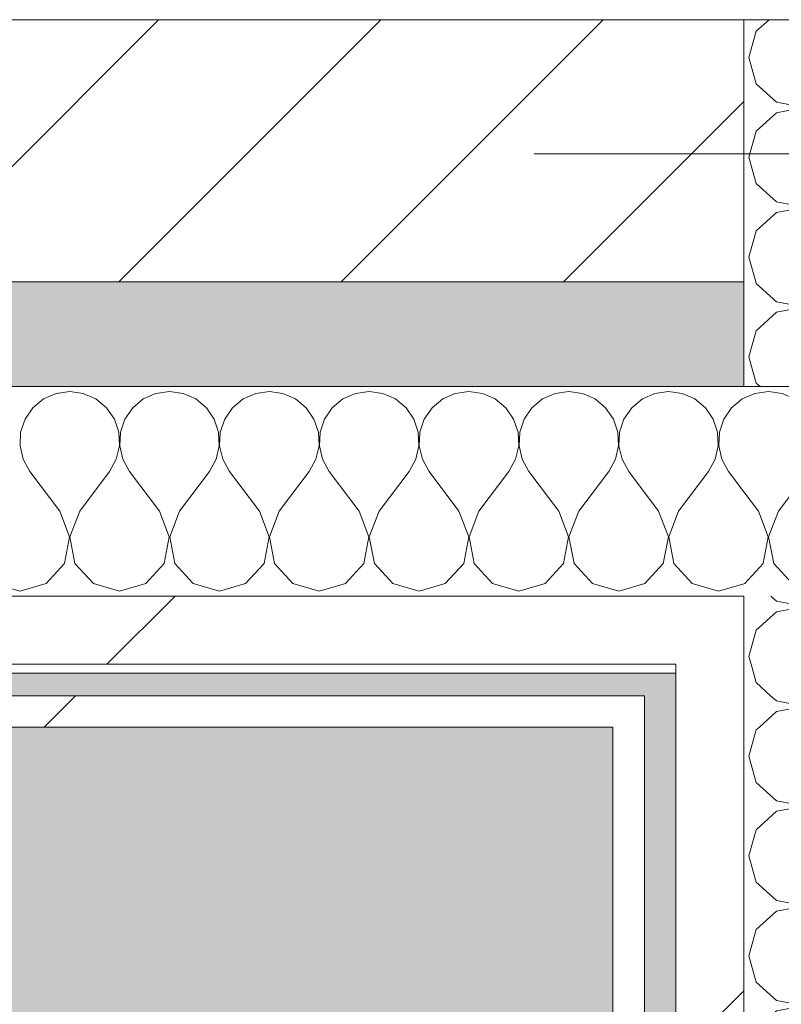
# Model space of a CAD drawing. Header units: millimetres. Extents: x -30280 to 19093, y -19284 to 4746.
# Tile 148 of 256: x -7629 to -7483, y -12457 to -12269. Entities that reach past the tile are written whole.
import ezdxf

# ---------------------------------------------------------------- set-up
doc = ezdxf.new("R2010")
doc.units = ezdxf.units.MM
doc.header["$MEASUREMENT"] = 0
doc.linetypes.add('Wipeout_Contour', pattern=[1000, 0, -1000])
for name, color, linetype in [('10_ESTR_Pilars', 7, 'Continuous'), ('12_FAÇ_Façana', 7, 'Continuous'), ('Nuevo_07_CR_Cel Ras pladur', 7, 'Continuous'), ('Nuevo_08_E_Envans secs', 7, 'Continuous')]:
    doc.layers.add(name, color=color, linetype=linetype)
for name, color, linetype, lineweight in [('10_ESTR_Pilars_Pluma_Nº__20', 1, 'Continuous', 5), ('12_FAÇ_Façana_Pluma_Nº__2', 8, 'Continuous', 5), ('12_FAÇ_Façana_Pluma_Nº__7', 7, 'Continuous', 5), ('Nuevo_08_E_Envans secs_Pluma_Nº__1', 7, 'Continuous', 5), ('Nuevo_12_FAÇ_Façana_Pluma_Nº__1', 7, 'Continuous', 5)]:
    doc.layers.add(name, color=color, linetype=linetype, lineweight=lineweight)
for name, color, linetype, lineweight, true_color in [('12_FAÇ_Façana_Pluma_Nº__176', 7, 'Continuous', 15, 0x93a0c6), ('Nuevo_07_CR_Cel Ras pladur_Pluma_Nº__102', 7, 'Continuous', 5, 0xcccccc), ('Nuevo_08_E_Envans secs_Pluma_Nº__102', 7, 'Continuous', 5, 0xcccccc), ('Nuevo_08_E_Envans secs_Pluma_Nº__171', 171, 'Continuous', 13, 0xaaaaff), ('Nuevo_08_E_Envans secs_Pluma_Nº__177', 7, 'Continuous', 15, 0xf7e046)]:
    doc.layers.add(name, color=color, linetype=linetype, lineweight=lineweight, true_color=true_color)
pattern_1 = [(45, (0, 0), (-183.8478, 183.8478), [195, -65]), (45, (7e-14, 183.85), (-183.8478, 183.8478), [195, -65])]

# ---------------------------------------------------------------- blocks, each defined once
blk = doc.blocks.new('Forjado_1_1', base_point=(-28050.85, 1700.85))
at = {"layer": 'Nuevo_07_CR_Cel Ras pladur_Pluma_Nº__102', "linetype": 'Continuous', "lineweight": 0, "true_color": 0x333333}
h = blk.add_hatch(color=250, dxfattribs=at)
h.paths.add_polyline_path([(-28050.85, 1700.85), (-1702.11, 1700.85), (-1556.11, 1700.85), (-1556.11, -1703.98), (-1619.11, -1703.98), (-1619.11, -6940.7), (-1544.11, -6940.7), (-1544.11, -7505.7), (-1616.26, -7505.7), (-1616.05, -11923.98), (-1552.9, -11923.98), (-1552.9, -12503.98), (-2036.11, -12503.98), (-2036.11, -12340.7), (-6985.39, -12340.7), (-6985.39, -12549.28), (-7491.4, -12549.28), (-7491.4, -12393.7), (-10655.85, -12393.7), (-10657.1, -13685.07), (-1603.63, -13694.56), (-1609.23, -16937.98), (375.89, -16937.98), (375.89, -16738.98), (1128.89, -16738.98), (1128.89, -17066.98), (2622.91, -17066.98), (5778.89, -17066.98), (5778.89, -16738.98), (6378.89, -16738.98), (6378.89, -12488.98), (5778.89, -12488.98), (5763.89, -12069.98), (3832.9, -12069.98), (2768.91, -12069.98), (2768.91, -12619.14), (2622.91, -12619.14), (2622.91, -12069.98), (843.89, -12069.98), (843.89, -12503.98), (363.89, -12503.98), (363.89, -11923.98), (6641.89, -11923.98), (6627.87, -9203.97), (6003.89, -9207.42), (6010.89, -7490.7), (5790.89, -7490.7), (5790.89, -6940.7), (6010.89, -6940.7), (6010.89, -1710.7), (5770.89, -1710.7), (5770.89, 3861.73), (-28038.85, 3861.73)])
h.paths.add_polyline_path([(7.39, -9099.15), (-1192.61, -9099.15), (-1192.61, 1700.85), (7.39, 1700.85)], flags=0)
h.paths.add_polyline_path([(-1181.11, -11348.2), (-1181.11, -9848.2), (5718.89, -9848.2), (5718.89, -11348.2)], flags=0)
h.paths.add_polyline_path([(38, -16371.48), (-1162, -16371.48), (-1162, -12771.48), (38, -12771.48)], flags=0)
h.paths.add_polyline_path([(2309.36, -16371.48), (1109.36, -16371.48), (1109.36, -12771.48), (2309.36, -12771.48)], flags=0)
h.paths.add_polyline_path([(2226.83, -8799.15), (2226.83, 1400.85), (3726.83, 1400.85), (3726.83, -8799.15)], flags=0)
h.paths.add_polyline_path([(3832.9, -12471.48), (5032.9, -12471.48), (5032.9, -16671.48), (3832.9, -16671.48)], flags=0)
at = {"layer": 'Nuevo_07_CR_Cel Ras pladur_Pluma_Nº__102', "color": 254, "linetype": 'Continuous', "lineweight": 5, "true_color": 0xcccccc, "flags": 128}
blk.add_lwpolyline([(1128.89, -16738.98), (375.89, -16738.98), (375.89, -16937.98), (-1609.23, -16937.98), (-1603.63, -13694.56), (-10657.1, -13685.07), (-10655.85, -12393.7), (-7491.4, -12393.7), (-7491.4, -12549.28), (-6985.39, -12549.28), (-6985.39, -12340.7), (-2036.11, -12340.7), (-2036.11, -12503.98), (-1552.9, -12503.98), (-1552.9, -11923.98), (-1616.05, -11923.98), (-1616.26, -7505.7)], dxfattribs=at)
blk = doc.blocks.new('Muro_22_1', base_point=(-7036.11, -12338.98))
at = {"layer": '12_FAÇ_Façana_Pluma_Nº__176', "linetype": 'Continuous', "lineweight": 0, "true_color": 0x495063}
blk.add_hatch(color=251, dxfattribs=at).paths.add_polyline_path([(-7490.39, -12318.98), (-10997.42, -12318.98), (-10997.42, -12338.98), (-7490.39, -12338.98)])
at = {"layer": '12_FAÇ_Façana_Pluma_Nº__2', "linetype": 'Continuous', "lineweight": 5}
h = blk.add_hatch(dxfattribs=at)
h.set_pattern_fill('Ceramic_0001', color=8, style=0, pattern_type=2)
h.set_pattern_definition([(45, (0, 0), (-21.213203, 21.213203), [])])
h.paths.add_polyline_path([(-7490.39, -12268.98), (-10997.42, -12268.98), (-10997.42, -12318.98), (-7490.39, -12318.98)])
at = {"layer": '12_FAÇ_Façana_Pluma_Nº__7', "color": 7, "linetype": 'Continuous', "lineweight": 5}
for p, q in [((-10997.42, -12268.98), (-7490.39, -12268.98)), ((-7450.39, -12268.98), (-7490.39, -12268.98)), ((-10997.42, -12318.98), (-7490.39, -12318.98))]:
    blk.add_line(p, q, dxfattribs=at)
at = {"layer": '12_FAÇ_Façana_Pluma_Nº__7', "color": 7, "linetype": 'Continuous', "lineweight": 5, "flags": 128}
blk.add_lwpolyline([(-10997.42, -12338.98), (-7490.39, -12338.98)], dxfattribs=at)
at = {"layer": 'Nuevo_12_FAÇ_Façana_Pluma_Nº__1', "color": 7, "linetype": 'Continuous', "lineweight": 5}
for p, q in [((-7490.39, -12268.98), (-7490.39, -12318.98)), ((-7490.39, -12318.98), (-7490.39, -12338.98))]:
    blk.add_line(p, q, dxfattribs=at)
blk = doc.blocks.new('*X562')
at = {"layer": 'Nuevo_08_E_Envans secs_Pluma_Nº__102', "color": 254, "linetype": 'Continuous', "lineweight": 5, "true_color": 0xcccccc}
for p, q in [((-7488.11, -12318.98), (-7488.02, -12319.29)), ((-7488.02, -12319.29), (-7484.18, -12322.8)), ((-7474.2, -12321.9), (-7470.3, -12318.98)), ((-7451.71, -12321.21), (-7452.69, -12318.98)), ((-7479.06, -12323.77), (-7474.2, -12321.9)), ((-7451.35, -12323.81), (-7451.71, -12321.21)), ((-7484.18, -12322.8), (-7479.06, -12323.77)), ((-7479.06, -12323.85), (-7484.18, -12324.81)), ((-7474.2, -12325.71), (-7479.06, -12323.85)), ((-7451.71, -12326.41), (-7451.35, -12323.81)), ((-7484.18, -12324.81), (-7488.02, -12328.33)), ((-7474.2, -12325.71), (-7466.58, -12331.43)), ((-7452.77, -12328.82), (-7451.71, -12326.41)), ((-7488.02, -12328.33), (-7489.44, -12333.33)), ((-7454.45, -12330.84), (-7452.77, -12328.82)), ((-7466.58, -12331.43), (-7464.29, -12332.7)), ((-7456.61, -12332.33), (-7454.45, -12330.84)), ((-7489.44, -12333.33), (-7488.02, -12338.34)), ((-7464.29, -12332.7), (-7461.73, -12333.29)), ((-7461.73, -12333.37), (-7464.29, -12333.97)), ((-7461.73, -12333.29), (-7459.1, -12333.17)), ((-7459.1, -12333.5), (-7461.73, -12333.37)), ((-7459.1, -12333.17), (-7456.61, -12332.33)), ((-7456.61, -12334.34), (-7459.1, -12333.5)), ((-7471.57, -12338.98), (-7466.58, -12335.24)), ((-7464.29, -12333.97), (-7466.58, -12335.24)), ((-7454.45, -12335.83), (-7456.61, -12334.34)), ((-7452.77, -12337.85), (-7454.45, -12335.83)), ((-7488.02, -12338.34), (-7487.32, -12338.98)), ((-7452.27, -12338.98), (-7452.77, -12337.85))]:
    blk.add_line(p, q, dxfattribs=at)
blk = doc.blocks.new('*X563')
at = {"layer": 'Nuevo_08_E_Envans secs_Pluma_Nº__102', "color": 254, "linetype": 'Continuous', "lineweight": 5, "true_color": 0xcccccc}
for p, q in [((-7485.6, -12268.98), (-7488.02, -12271.18)), ((-7473.66, -12268.98), (-7466.58, -12274.29)), ((-7452.77, -12271.67), (-7451.71, -12269.27)), ((-7451.71, -12269.27), (-7451.67, -12268.98)), ((-7488.02, -12271.18), (-7489.44, -12276.19)), ((-7454.45, -12273.7), (-7452.77, -12271.67)), ((-7456.61, -12275.19), (-7454.45, -12273.7)), ((-7466.58, -12274.29), (-7464.29, -12275.56)), ((-7464.29, -12275.56), (-7461.73, -12276.15)), ((-7459.1, -12276.02), (-7456.61, -12275.19)), ((-7489.44, -12276.19), (-7488.02, -12281.2)), ((-7464.29, -12276.82), (-7466.58, -12278.1)), ((-7461.73, -12276.23), (-7464.29, -12276.82)), ((-7461.73, -12276.15), (-7459.1, -12276.02)), ((-7459.1, -12276.36), (-7461.73, -12276.23)), ((-7456.61, -12277.2), (-7459.1, -12276.36)), ((-7454.45, -12278.68), (-7456.61, -12277.2)), ((-7474.2, -12283.81), (-7466.58, -12278.1)), ((-7452.77, -12280.71), (-7454.45, -12278.68)), ((-7488.02, -12281.2), (-7484.18, -12284.71)), ((-7451.71, -12283.11), (-7452.77, -12280.71)), ((-7484.18, -12284.71), (-7479.06, -12285.68)), ((-7479.06, -12285.68), (-7474.2, -12283.81)), ((-7451.35, -12285.71), (-7451.71, -12283.11)), ((-7484.18, -12286.72), (-7488.02, -12290.23)), ((-7479.06, -12285.75), (-7484.18, -12286.72)), ((-7474.2, -12287.62), (-7479.06, -12285.75)), ((-7451.71, -12288.32), (-7451.35, -12285.71)), ((-7474.2, -12287.62), (-7466.58, -12293.33)), ((-7452.77, -12290.72), (-7451.71, -12288.32)), ((-7488.02, -12290.23), (-7489.44, -12295.24)), ((-7454.45, -12292.74), (-7452.77, -12290.72)), ((-7466.58, -12293.33), (-7464.29, -12294.6)), ((-7459.1, -12295.07), (-7456.61, -12294.23)), ((-7456.61, -12294.23), (-7454.45, -12292.74)), ((-7489.44, -12295.24), (-7488.02, -12300.25)), ((-7464.29, -12295.87), (-7466.58, -12297.14)), ((-7464.29, -12294.6), (-7461.73, -12295.2)), ((-7461.73, -12295.28), (-7464.29, -12295.87)), ((-7461.73, -12295.2), (-7459.1, -12295.07)), ((-7459.1, -12295.4), (-7461.73, -12295.28)), ((-7456.61, -12296.24), (-7459.1, -12295.4)), ((-7454.45, -12297.73), (-7456.61, -12296.24)), ((-7474.2, -12302.86), (-7466.58, -12297.14)), ((-7452.77, -12299.75), (-7454.45, -12297.73)), ((-7451.71, -12302.16), (-7452.77, -12299.75)), ((-7488.02, -12300.25), (-7484.18, -12303.76)), ((-7484.18, -12303.76), (-7479.06, -12304.72)), ((-7479.06, -12304.72), (-7474.2, -12302.86)), ((-7451.35, -12304.76), (-7451.71, -12302.16)), ((-7479.06, -12304.8), (-7484.18, -12305.77)), ((-7474.2, -12306.67), (-7479.06, -12304.8)), ((-7451.71, -12307.36), (-7451.35, -12304.76)), ((-7484.18, -12305.77), (-7488.02, -12309.28)), ((-7474.2, -12306.67), (-7466.58, -12312.38)), ((-7452.77, -12309.77), (-7451.71, -12307.36)), ((-7488.02, -12309.28), (-7489.44, -12314.29)), ((-7454.45, -12311.79), (-7452.77, -12309.77)), ((-7466.58, -12312.38), (-7464.29, -12313.65)), ((-7456.61, -12313.28), (-7454.45, -12311.79)), ((-7489.44, -12314.29), (-7488.11, -12318.98)), ((-7464.29, -12314.92), (-7466.58, -12316.19)), ((-7464.29, -12313.65), (-7461.73, -12314.25)), ((-7461.73, -12314.32), (-7464.29, -12314.92)), ((-7461.73, -12314.25), (-7459.1, -12314.12)), ((-7459.1, -12314.45), (-7461.73, -12314.32)), ((-7459.1, -12314.12), (-7456.61, -12313.28)), ((-7456.61, -12315.29), (-7459.1, -12314.45)), ((-7470.3, -12318.98), (-7466.58, -12316.19)), ((-7454.45, -12316.78), (-7456.61, -12315.29)), ((-7452.77, -12318.8), (-7454.45, -12316.78)), ((-7452.69, -12318.98), (-7452.77, -12318.8))]:
    blk.add_line(p, q, dxfattribs=at)
blk = doc.blocks.new('*X564')
at = {"layer": 'Nuevo_08_E_Envans secs_Pluma_Nº__102', "color": 254, "linetype": 'Continuous', "lineweight": 5, "true_color": 0xcccccc}
for p, q in [((-7485.29, -12397.98), (-7484.18, -12398.99)), ((-7484.18, -12398.99), (-7479.06, -12399.96)), ((-7479.06, -12399.96), (-7474.2, -12398.1)), ((-7474.2, -12398.1), (-7474.04, -12397.98)), ((-7451.35, -12400), (-7451.63, -12397.98)), ((-7484.18, -12401.01), (-7487.43, -12403.98)), ((-7479.06, -12400.04), (-7484.18, -12401.01)), ((-7474.2, -12401.9), (-7479.06, -12400.04)), ((-7451.71, -12402.6), (-7451.35, -12400)), ((-7474.2, -12401.9), (-7471.44, -12403.98)), ((-7452.31, -12403.98), (-7451.71, -12402.6))]:
    blk.add_line(p, q, dxfattribs=at)
blk = doc.blocks.new('*X565')
at = {"layer": 'Nuevo_08_E_Envans secs_Pluma_Nº__102', "color": 254, "linetype": 'Continuous', "lineweight": 5, "true_color": 0xcccccc}
for p, q in [((-7489.02, -12391.98), (-7488.02, -12395.48)), ((-7465.85, -12391.98), (-7466.58, -12392.38)), ((-7454.45, -12392.97), (-7455.89, -12391.98)), ((-7474.04, -12397.98), (-7466.58, -12392.38)), ((-7452.77, -12394.99), (-7454.45, -12392.97)), ((-7488.02, -12395.48), (-7485.29, -12397.98)), ((-7451.71, -12397.4), (-7452.77, -12394.99)), ((-7451.63, -12397.98), (-7451.71, -12397.4))]:
    blk.add_line(p, q, dxfattribs=at)
blk = doc.blocks.new('*X566')
at = {"layer": 'Nuevo_08_E_Envans secs_Pluma_Nº__102', "color": 254, "linetype": 'Continuous', "lineweight": 5, "true_color": 0xcccccc}
for p, q in [((-7485.24, -12378.98), (-7484.18, -12379.95)), ((-7484.18, -12379.95), (-7479.06, -12380.91)), ((-7479.06, -12380.91), (-7474.2, -12379.05)), ((-7474.2, -12379.05), (-7474.11, -12378.98)), ((-7451.35, -12380.95), (-7451.62, -12378.98)), ((-7484.18, -12381.96), (-7488.02, -12385.47)), ((-7479.06, -12380.99), (-7484.18, -12381.96)), ((-7474.2, -12382.86), (-7479.06, -12380.99)), ((-7451.71, -12383.55), (-7451.35, -12380.95)), ((-7474.2, -12382.86), (-7466.58, -12388.57)), ((-7452.77, -12385.96), (-7451.71, -12383.55)), ((-7488.02, -12385.47), (-7489.44, -12390.48)), ((-7454.45, -12387.98), (-7452.77, -12385.96)), ((-7456.61, -12389.47), (-7454.45, -12387.98)), ((-7466.58, -12388.57), (-7464.29, -12389.84)), ((-7464.29, -12389.84), (-7461.73, -12390.44)), ((-7459.1, -12390.31), (-7456.61, -12389.47)), ((-7489.44, -12390.48), (-7489.02, -12391.98)), ((-7464.29, -12391.11), (-7465.85, -12391.98)), ((-7461.73, -12390.51), (-7464.29, -12391.11)), ((-7461.73, -12390.44), (-7459.1, -12390.31)), ((-7459.1, -12390.64), (-7461.73, -12390.51)), ((-7456.61, -12391.48), (-7459.1, -12390.64)), ((-7455.89, -12391.98), (-7456.61, -12391.48))]:
    blk.add_line(p, q, dxfattribs=at)
blk = doc.blocks.new('*X567')
at = {"layer": 'Nuevo_08_E_Envans secs_Pluma_Nº__102', "color": 254, "linetype": 'Continuous', "lineweight": 5, "true_color": 0xcccccc}
for p, q in [((-7488.02, -12404.52), (-7489.44, -12409.52)), ((-7487.43, -12403.98), (-7488.02, -12404.52)), ((-7471.44, -12403.98), (-7466.58, -12407.62)), ((-7454.45, -12407.03), (-7452.77, -12405.01)), ((-7452.77, -12405.01), (-7452.31, -12403.98)), ((-7456.61, -12408.52), (-7454.45, -12407.03)), ((-7466.58, -12407.62), (-7464.29, -12408.89)), ((-7464.29, -12408.89), (-7461.73, -12409.49)), ((-7459.1, -12409.36), (-7456.61, -12408.52)), ((-7489.44, -12409.52), (-7488.02, -12414.53)), ((-7464.29, -12410.16), (-7466.58, -12411.43)), ((-7461.73, -12409.56), (-7464.29, -12410.16)), ((-7461.73, -12409.49), (-7459.1, -12409.36)), ((-7459.1, -12409.69), (-7461.73, -12409.56)), ((-7456.61, -12410.53), (-7459.1, -12409.69)), ((-7454.45, -12412.02), (-7456.61, -12410.53)), ((-7474.2, -12417.14), (-7466.58, -12411.43)), ((-7452.77, -12414.04), (-7454.45, -12412.02)), ((-7488.02, -12414.53), (-7484.18, -12418.04)), ((-7451.71, -12416.45), (-7452.77, -12414.04)), ((-7451.35, -12419.05), (-7451.71, -12416.45)), ((-7484.18, -12418.04), (-7479.06, -12419.01)), ((-7479.06, -12419.01), (-7474.2, -12417.14)), ((-7484.18, -12420.05), (-7488.02, -12423.56)), ((-7479.06, -12419.09), (-7484.18, -12420.05)), ((-7474.2, -12420.95), (-7479.06, -12419.09)), ((-7451.71, -12421.65), (-7451.35, -12419.05)), ((-7474.2, -12420.95), (-7466.58, -12426.67)), ((-7452.77, -12424.05), (-7451.71, -12421.65)), ((-7488.02, -12423.56), (-7489.44, -12428.57)), ((-7454.45, -12426.08), (-7452.77, -12424.05)), ((-7466.58, -12426.67), (-7464.29, -12427.94)), ((-7459.1, -12428.41), (-7456.61, -12427.57)), ((-7456.61, -12427.57), (-7454.45, -12426.08)), ((-7489.44, -12428.57), (-7488.02, -12433.58)), ((-7464.29, -12429.2), (-7466.58, -12430.48)), ((-7464.29, -12427.94), (-7461.73, -12428.53)), ((-7461.73, -12428.61), (-7464.29, -12429.2)), ((-7461.73, -12428.53), (-7459.1, -12428.41)), ((-7459.1, -12428.74), (-7461.73, -12428.61)), ((-7456.61, -12429.58), (-7459.1, -12428.74)), ((-7454.45, -12431.06), (-7456.61, -12429.58)), ((-7474.2, -12436.19), (-7466.58, -12430.48)), ((-7452.77, -12433.09), (-7454.45, -12431.06)), ((-7451.71, -12435.49), (-7452.77, -12433.09)), ((-7488.02, -12433.58), (-7484.18, -12437.09)), ((-7484.18, -12437.09), (-7479.06, -12438.06)), ((-7479.06, -12438.06), (-7474.2, -12436.19)), ((-7451.35, -12438.1), (-7451.71, -12435.49)), ((-7479.06, -12438.13), (-7484.18, -12439.1)), ((-7474.2, -12440), (-7479.06, -12438.13)), ((-7451.71, -12440.7), (-7451.35, -12438.1)), ((-7484.18, -12439.1), (-7488.02, -12442.61)), ((-7474.2, -12440), (-7466.58, -12445.71)), ((-7452.77, -12443.1), (-7451.71, -12440.7)), ((-7488.02, -12442.61), (-7489.44, -12447.62)), ((-7454.45, -12445.13), (-7452.77, -12443.1)), ((-7466.58, -12445.71), (-7464.29, -12446.99)), ((-7456.61, -12446.61), (-7454.45, -12445.13)), ((-7489.44, -12447.62), (-7488.02, -12452.63)), ((-7464.29, -12448.25), (-7466.58, -12449.52)), ((-7464.29, -12446.99), (-7461.73, -12447.58)), ((-7461.73, -12447.66), (-7464.29, -12448.25)), ((-7461.73, -12447.58), (-7459.1, -12447.45)), ((-7459.1, -12447.78), (-7461.73, -12447.66)), ((-7459.1, -12447.45), (-7456.61, -12446.61)), ((-7456.61, -12448.62), (-7459.1, -12447.78)), ((-7474.2, -12455.24), (-7466.58, -12449.52)), ((-7454.45, -12450.11), (-7456.61, -12448.62)), ((-7452.77, -12452.14), (-7454.45, -12450.11)), ((-7451.71, -12454.54), (-7452.77, -12452.14)), ((-7488.02, -12452.63), (-7484.18, -12456.14)), ((-7479.06, -12457.1), (-7474.2, -12455.24)), ((-7451.35, -12457.14), (-7451.71, -12454.54)), ((-7484.18, -12456.14), (-7479.06, -12457.1)), ((-7479.06, -12457.18), (-7484.18, -12458.15)), ((-7474.2, -12459.05), (-7479.06, -12457.18)), ((-7451.71, -12459.75), (-7451.35, -12457.14)), ((-7484.18, -12458.15), (-7488.02, -12461.66)), ((-7474.2, -12459.05), (-7466.58, -12464.76)), ((-7452.77, -12462.15), (-7451.71, -12459.75)), ((-7488.02, -12461.66), (-7489.44, -12466.67)), ((-7454.45, -12464.17), (-7452.77, -12462.15)), ((-7466.58, -12464.76), (-7464.29, -12466.03)), ((-7456.61, -12465.66), (-7454.45, -12464.17)), ((-7489.44, -12466.67), (-7488.02, -12471.67)), ((-7464.29, -12466.03), (-7461.73, -12466.63)), ((-7461.73, -12466.71), (-7464.29, -12467.3)), ((-7461.73, -12466.63), (-7459.1, -12466.5)), ((-7459.1, -12466.83), (-7461.73, -12466.71)), ((-7459.1, -12466.5), (-7456.61, -12465.66)), ((-7456.61, -12467.67), (-7459.1, -12466.83)), ((-7474.2, -12474.29), (-7466.58, -12468.57)), ((-7464.29, -12467.3), (-7466.58, -12468.57)), ((-7454.45, -12469.16), (-7456.61, -12467.67)), ((-7452.77, -12471.18), (-7454.45, -12469.16)), ((-7488.02, -12471.67), (-7484.18, -12475.19)), ((-7451.71, -12473.59), (-7452.77, -12471.18)), ((-7479.06, -12476.15), (-7474.2, -12474.29)), ((-7451.35, -12476.19), (-7451.71, -12473.59)), ((-7484.18, -12475.19), (-7479.06, -12476.15)), ((-7479.06, -12476.23), (-7484.18, -12477.2)), ((-7474.2, -12478.1), (-7479.06, -12476.23)), ((-7451.71, -12478.79), (-7451.35, -12476.19)), ((-7484.18, -12477.2), (-7488.02, -12480.71)), ((-7474.2, -12478.1), (-7466.58, -12483.81)), ((-7452.77, -12481.2), (-7451.71, -12478.79)), ((-7488.02, -12480.71), (-7489.44, -12485.71)), ((-7454.45, -12483.22), (-7452.77, -12481.2)), ((-7466.58, -12483.81), (-7464.29, -12485.08)), ((-7456.61, -12484.71), (-7454.45, -12483.22)), ((-7489.44, -12485.71), (-7488.02, -12490.72)), ((-7464.29, -12485.08), (-7461.73, -12485.68)), ((-7461.73, -12485.75), (-7464.29, -12486.35)), ((-7461.73, -12485.68), (-7459.1, -12485.55)), ((-7459.1, -12485.88), (-7461.73, -12485.75)), ((-7459.1, -12485.55), (-7456.61, -12484.71)), ((-7456.61, -12486.72), (-7459.1, -12485.88)), ((-7474.2, -12493.33), (-7466.58, -12487.62)), ((-7464.29, -12486.35), (-7466.58, -12487.62)), ((-7454.45, -12488.21), (-7456.61, -12486.72)), ((-7452.77, -12490.23), (-7454.45, -12488.21)), ((-7488.02, -12490.72), (-7484.18, -12494.23)), ((-7451.71, -12492.64), (-7452.77, -12490.23)), ((-7477.4, -12494.56), (-7474.2, -12493.33)), ((-7451.44, -12494.56), (-7451.71, -12492.64)), ((-7484.18, -12494.23), (-7482.44, -12494.56))]:
    blk.add_line(p, q, dxfattribs=at)
blk = doc.blocks.new('Muro_81_1', base_point=(-7450.39, -12338.98))
at = {"layer": '12_FAÇ_Façana_Pluma_Nº__7', "color": 7, "linetype": 'Continuous', "lineweight": 5}
blk.add_line((-7450.39, -12268.98), (-7490.39, -12268.98), dxfattribs=at)
at = {"layer": 'Nuevo_08_E_Envans secs_Pluma_Nº__1', "color": 7, "linetype": 'Continuous', "lineweight": 5, "flags": 128}
for points in [[(-7515.39, -12338.98), (-7509.39, -12338.98)], [(-7509.39, -12338.98), (-7503.39, -12338.98)], [(-7503.39, -12338.98), (-7490.39, -12338.98)], [(-7490.39, -12338.98), (-7450.39, -12338.98)]]:
    blk.add_lwpolyline(points, dxfattribs=at)
at = {"layer": 'Nuevo_12_FAÇ_Façana_Pluma_Nº__1', "color": 7, "linetype": 'Continuous', "lineweight": 5}
for p, q in [((-7490.39, -12268.98), (-7490.39, -12318.98)), ((-7490.39, -12318.98), (-7490.39, -12338.98))]:
    blk.add_line(p, q, dxfattribs=at)
at = {"layer": 'Nuevo_08_E_Envans secs', "color": 7, "lineweight": 20}
for name in ['*X563', '*X562', '*X566', '*X565', '*X564', '*X567']:
    blk.add_blockref(name, (0, 0), dxfattribs=at)
at = {"color": 254, "linetype": 'Wipeout_Contour', "lineweight": 0, "ltscale": 57963.802966}
blk.add_wipeout([(-7490.39, -12397.98), (-7503.39, -12397.98), (-7503.39, -12403.98), (-7490.39, -12403.98)], dxfattribs=at).dxf.layer = 'Nuevo_08_E_Envans secs'
at = {"color": 254, "linetype": 'Wipeout_Contour', "lineweight": 0, "ltscale": 58262.465985}
blk.add_wipeout([(-7509.39, -12553.56), (-7509.39, -12403.98), (-7515.39, -12403.98), (-7515.39, -12553.56)], dxfattribs=at).dxf.layer = 'Nuevo_08_E_Envans secs'
at = {"layer": 'Nuevo_08_E_Envans secs_Pluma_Nº__171', "linetype": 'Continuous', "lineweight": 13, "true_color": 0xaaaaff}
h = blk.add_hatch(dxfattribs=at)
h.set_pattern_fill('Panellat_HPL_0001', color=161, style=0, pattern_type=2)
h.set_pattern_definition(pattern_1)
h.paths.add_polyline_path([(-7509.39, -12553.56), (-7509.39, -12403.98), (-7515.39, -12403.98), (-7515.39, -12553.56)])
at = {"layer": 'Nuevo_08_E_Envans secs_Pluma_Nº__177', "linetype": 'Continuous', "lineweight": 15, "true_color": 0xf7e046}
h = blk.add_hatch(dxfattribs=at)
h.set_pattern_fill('Panellat_HPL_0001', color=53, style=0, pattern_type=2)
h.set_pattern_definition(pattern_1)
h.paths.add_polyline_path([(-7490.39, -12397.98), (-7503.39, -12397.98), (-7503.39, -12403.98), (-7490.39, -12403.98)])
at = {"layer": 'Nuevo_08_E_Envans secs_Pluma_Nº__1', "color": 7, "linetype": 'Continuous', "lineweight": 5}
for p, q in [((-7509.39, -12397.98), (-7509.39, -12403.98)), ((-7509.39, -12403.98), (-7509.39, -12547.56))]:
    blk.add_line(p, q, dxfattribs=at)
at = {"layer": 'Nuevo_08_E_Envans secs_Pluma_Nº__1', "color": 7, "linetype": 'Continuous', "lineweight": 5, "flags": 128}
blk.add_lwpolyline([(-7515.39, -12403.98), (-7515.39, -12559.56)], dxfattribs=at)
at = {"color": 254, "linetype": 'Wipeout_Contour', "lineweight": 0, "ltscale": 57943.265724}
blk.add_wipeout([(-7490.39, -12391.98), (-7503.39, -12391.98), (-7503.39, -12397.98), (-7490.39, -12397.98)], dxfattribs=at).dxf.layer = 'Nuevo_08_E_Envans secs'
at = {"color": 254, "linetype": 'Wipeout_Contour', "lineweight": 0, "ltscale": 58197.897488}
blk.add_wipeout([(-7503.39, -12403.98), (-7503.39, -12534.56), (-7490.39, -12534.56), (-7490.39, -12403.98)], dxfattribs=at).dxf.layer = 'Nuevo_08_E_Envans secs'
at = {"layer": 'Nuevo_08_E_Envans secs_Pluma_Nº__177', "linetype": 'Continuous', "lineweight": 15, "true_color": 0xf7e046}
h = blk.add_hatch(dxfattribs=at)
h.set_pattern_fill('Panellat_HPL_0001', color=53, style=0, pattern_type=2)
h.set_pattern_definition(pattern_1)
h.paths.add_polyline_path([(-7490.39, -12391.98), (-7503.39, -12391.98), (-7503.39, -12397.98), (-7490.39, -12397.98)])
h = blk.add_hatch(dxfattribs=at)
h.set_pattern_fill('Panellat_HPL_0001', color=53, style=0, pattern_type=2)
h.set_pattern_definition(pattern_1)
h.paths.add_polyline_path([(-7503.39, -12403.98), (-7503.39, -12534.56), (-7490.39, -12534.56), (-7490.39, -12403.98)])
at = {"layer": 'Nuevo_08_E_Envans secs_Pluma_Nº__1', "color": 7, "linetype": 'Continuous', "lineweight": 5}
for p, q in [((-7490.39, -12378.98), (-7490.39, -12391.98)), ((-7503.39, -12391.98), (-7503.39, -12397.98)), ((-7490.39, -12391.98), (-7490.39, -12397.98)), ((-7503.39, -12397.98), (-7503.39, -12403.98)), ((-7490.39, -12397.98), (-7490.39, -12403.98)), ((-7503.39, -12403.98), (-7503.39, -12534.56)), ((-7490.39, -12403.98), (-7490.39, -12494.56))]:
    blk.add_line(p, q, dxfattribs=at)
blk = doc.blocks.new('*X710')
at = {"layer": 'Nuevo_08_E_Envans secs_Pluma_Nº__102', "color": 254, "linetype": 'Continuous', "lineweight": 5, "true_color": 0xcccccc}
for p, q in [((-7624.05, -12341.35), (-7626.08, -12343.03)), ((-7621.65, -12340.29), (-7624.05, -12341.35)), ((-7619.05, -12339.93), (-7621.65, -12340.29)), ((-7616.45, -12340.29), (-7619.05, -12339.93)), ((-7614.04, -12341.35), (-7616.45, -12340.29)), ((-7612.02, -12343.03), (-7614.04, -12341.35)), ((-7605.01, -12341.35), (-7607.03, -12343.03)), ((-7602.6, -12340.29), (-7605.01, -12341.35)), ((-7600, -12339.93), (-7602.6, -12340.29)), ((-7597.4, -12340.29), (-7600, -12339.93)), ((-7594.99, -12341.35), (-7597.4, -12340.29)), ((-7592.97, -12343.03), (-7594.99, -12341.35)), ((-7585.96, -12341.35), (-7587.98, -12343.03)), ((-7583.55, -12340.29), (-7585.96, -12341.35)), ((-7580.95, -12339.93), (-7583.55, -12340.29)), ((-7578.35, -12340.29), (-7580.95, -12339.93)), ((-7575.95, -12341.35), (-7578.35, -12340.29)), ((-7573.92, -12343.03), (-7575.95, -12341.35)), ((-7566.91, -12341.35), (-7568.94, -12343.03)), ((-7564.51, -12340.29), (-7566.91, -12341.35)), ((-7561.9, -12339.93), (-7564.51, -12340.29)), ((-7559.3, -12340.29), (-7561.9, -12339.93)), ((-7556.9, -12341.35), (-7559.3, -12340.29)), ((-7554.87, -12343.03), (-7556.9, -12341.35)), ((-7547.86, -12341.35), (-7549.89, -12343.03)), ((-7545.46, -12340.29), (-7547.86, -12341.35)), ((-7542.86, -12339.93), (-7545.46, -12340.29)), ((-7540.25, -12340.29), (-7542.86, -12339.93)), ((-7537.85, -12341.35), (-7540.25, -12340.29)), ((-7535.83, -12343.03), (-7537.85, -12341.35)), ((-7528.82, -12341.35), (-7530.84, -12343.03)), ((-7526.41, -12340.29), (-7528.82, -12341.35)), ((-7523.81, -12339.93), (-7526.41, -12340.29)), ((-7521.21, -12340.29), (-7523.81, -12339.93)), ((-7518.8, -12341.35), (-7521.21, -12340.29)), ((-7516.78, -12343.03), (-7518.8, -12341.35)), ((-7509.77, -12341.35), (-7511.79, -12343.03)), ((-7507.36, -12340.29), (-7509.77, -12341.35)), ((-7504.76, -12339.93), (-7507.36, -12340.29)), ((-7502.16, -12340.29), (-7504.76, -12339.93)), ((-7499.75, -12341.35), (-7502.16, -12340.29)), ((-7497.73, -12343.03), (-7499.75, -12341.35)), ((-7490.72, -12341.35), (-7492.74, -12343.03)), ((-7490.39, -12341.21), (-7490.72, -12341.35)), ((-7626.08, -12343.03), (-7627.57, -12345.19)), ((-7610.53, -12345.19), (-7612.02, -12343.03)), ((-7607.03, -12343.03), (-7608.52, -12345.19)), ((-7591.48, -12345.19), (-7592.97, -12343.03)), ((-7587.98, -12343.03), (-7589.47, -12345.19)), ((-7572.43, -12345.19), (-7573.92, -12343.03)), ((-7568.94, -12343.03), (-7570.42, -12345.19)), ((-7553.39, -12345.19), (-7554.87, -12343.03)), ((-7549.89, -12343.03), (-7551.38, -12345.19)), ((-7534.34, -12345.19), (-7535.83, -12343.03)), ((-7530.84, -12343.03), (-7532.33, -12345.19)), ((-7515.29, -12345.19), (-7516.78, -12343.03)), ((-7511.79, -12343.03), (-7513.28, -12345.19)), ((-7496.24, -12345.19), (-7497.73, -12343.03)), ((-7492.74, -12343.03), (-7494.23, -12345.19)), ((-7627.57, -12345.19), (-7628.41, -12347.68)), ((-7609.69, -12347.68), (-7610.53, -12345.19)), ((-7608.52, -12345.19), (-7609.36, -12347.68)), ((-7590.64, -12347.68), (-7591.48, -12345.19)), ((-7589.47, -12345.19), (-7590.31, -12347.68)), ((-7571.59, -12347.68), (-7572.43, -12345.19)), ((-7570.42, -12345.19), (-7571.26, -12347.68)), ((-7552.55, -12347.68), (-7553.39, -12345.19)), ((-7551.38, -12345.19), (-7552.22, -12347.68)), ((-7533.5, -12347.68), (-7534.34, -12345.19)), ((-7532.33, -12345.19), (-7533.17, -12347.68)), ((-7514.45, -12347.68), (-7515.29, -12345.19)), ((-7513.28, -12345.19), (-7514.12, -12347.68)), ((-7495.4, -12347.68), (-7496.24, -12345.19)), ((-7494.23, -12345.19), (-7495.07, -12347.68)), ((-7628.41, -12347.68), (-7628.53, -12350.31)), ((-7609.56, -12350.31), (-7609.69, -12347.68)), ((-7609.36, -12347.68), (-7609.49, -12350.31)), ((-7590.51, -12350.31), (-7590.64, -12347.68)), ((-7590.31, -12347.68), (-7590.44, -12350.31)), ((-7571.47, -12350.31), (-7571.59, -12347.68)), ((-7571.26, -12347.68), (-7571.39, -12350.31)), ((-7552.42, -12350.31), (-7552.55, -12347.68)), ((-7552.22, -12347.68), (-7552.34, -12350.31)), ((-7533.37, -12350.31), (-7533.5, -12347.68)), ((-7533.17, -12347.68), (-7533.29, -12350.31)), ((-7514.32, -12350.31), (-7514.45, -12347.68)), ((-7514.12, -12347.68), (-7514.25, -12350.31)), ((-7495.28, -12350.31), (-7495.4, -12347.68)), ((-7495.07, -12347.68), (-7495.2, -12350.31)), ((-7628.53, -12350.31), (-7627.94, -12352.87)), ((-7610.16, -12352.87), (-7609.56, -12350.31)), ((-7609.49, -12350.31), (-7608.89, -12352.87)), ((-7591.11, -12352.87), (-7590.51, -12350.31)), ((-7590.44, -12350.31), (-7589.84, -12352.87)), ((-7572.06, -12352.87), (-7571.47, -12350.31)), ((-7571.39, -12350.31), (-7570.8, -12352.87)), ((-7553.01, -12352.87), (-7552.42, -12350.31)), ((-7552.34, -12350.31), (-7551.75, -12352.87)), ((-7533.97, -12352.87), (-7533.37, -12350.31)), ((-7533.29, -12350.31), (-7532.7, -12352.87)), ((-7514.92, -12352.87), (-7514.32, -12350.31)), ((-7514.25, -12350.31), (-7513.65, -12352.87)), ((-7495.87, -12352.87), (-7495.28, -12350.31)), ((-7495.2, -12350.31), (-7494.6, -12352.87)), ((-7627.94, -12352.87), (-7626.67, -12355.17)), ((-7611.43, -12355.17), (-7610.16, -12352.87)), ((-7608.89, -12352.87), (-7607.62, -12355.17)), ((-7592.38, -12355.17), (-7591.11, -12352.87)), ((-7589.84, -12352.87), (-7588.57, -12355.17)), ((-7573.33, -12355.17), (-7572.06, -12352.87)), ((-7570.8, -12352.87), (-7569.52, -12355.17)), ((-7554.29, -12355.17), (-7553.01, -12352.87)), ((-7551.75, -12352.87), (-7550.48, -12355.17)), ((-7535.24, -12355.17), (-7533.97, -12352.87)), ((-7532.7, -12352.87), (-7531.43, -12355.17)), ((-7516.19, -12355.17), (-7514.92, -12352.87)), ((-7513.65, -12352.87), (-7512.38, -12355.17)), ((-7497.14, -12355.17), (-7495.87, -12352.87)), ((-7494.6, -12352.87), (-7493.33, -12355.17)), ((-7620.95, -12362.79), (-7626.67, -12355.17)), ((-7617.14, -12362.79), (-7611.43, -12355.17)), ((-7601.9, -12362.79), (-7607.62, -12355.17)), ((-7598.1, -12362.79), (-7592.38, -12355.17)), ((-7582.86, -12362.79), (-7588.57, -12355.17)), ((-7579.05, -12362.79), (-7573.33, -12355.17)), ((-7563.81, -12362.79), (-7569.52, -12355.17)), ((-7560, -12362.79), (-7554.29, -12355.17)), ((-7544.76, -12362.79), (-7550.48, -12355.17)), ((-7540.95, -12362.79), (-7535.24, -12355.17)), ((-7525.71, -12362.79), (-7531.43, -12355.17)), ((-7521.9, -12362.79), (-7516.19, -12355.17)), ((-7506.67, -12362.79), (-7512.38, -12355.17)), ((-7502.86, -12362.79), (-7497.14, -12355.17)), ((-7490.39, -12359.09), (-7493.33, -12355.17)), ((-7619.09, -12367.64), (-7620.95, -12362.79)), ((-7617.14, -12362.79), (-7619.01, -12367.64)), ((-7600.04, -12367.64), (-7601.9, -12362.79)), ((-7598.1, -12362.79), (-7599.96, -12367.64)), ((-7580.99, -12367.64), (-7582.86, -12362.79)), ((-7579.05, -12362.79), (-7580.91, -12367.64)), ((-7561.94, -12367.64), (-7563.81, -12362.79)), ((-7560, -12362.79), (-7561.87, -12367.64)), ((-7542.9, -12367.64), (-7544.76, -12362.79)), ((-7540.95, -12362.79), (-7542.82, -12367.64)), ((-7523.85, -12367.64), (-7525.71, -12362.79)), ((-7521.9, -12362.79), (-7523.77, -12367.64)), ((-7504.8, -12367.64), (-7506.67, -12362.79)), ((-7502.86, -12362.79), (-7504.72, -12367.64)), ((-7620.05, -12372.76), (-7619.09, -12367.64)), ((-7619.01, -12367.64), (-7618.04, -12372.76)), ((-7601.01, -12372.76), (-7600.04, -12367.64)), ((-7599.96, -12367.64), (-7598.99, -12372.76)), ((-7581.96, -12372.76), (-7580.99, -12367.64)), ((-7580.91, -12367.64), (-7579.95, -12372.76)), ((-7562.91, -12372.76), (-7561.94, -12367.64)), ((-7561.87, -12367.64), (-7560.9, -12372.76)), ((-7543.86, -12372.76), (-7542.9, -12367.64)), ((-7542.82, -12367.64), (-7541.85, -12372.76)), ((-7524.81, -12372.76), (-7523.85, -12367.64)), ((-7523.77, -12367.64), (-7522.8, -12372.76)), ((-7505.77, -12372.76), (-7504.8, -12367.64)), ((-7504.72, -12367.64), (-7503.76, -12372.76)), ((-7623.56, -12376.6), (-7620.05, -12372.76)), ((-7618.04, -12372.76), (-7614.53, -12376.6)), ((-7604.52, -12376.6), (-7601.01, -12372.76)), ((-7598.99, -12372.76), (-7595.48, -12376.6)), ((-7585.47, -12376.6), (-7581.96, -12372.76)), ((-7579.95, -12372.76), (-7576.44, -12376.6)), ((-7566.42, -12376.6), (-7562.91, -12372.76)), ((-7560.9, -12372.76), (-7557.39, -12376.6)), ((-7547.37, -12376.6), (-7543.86, -12372.76)), ((-7541.85, -12372.76), (-7538.34, -12376.6)), ((-7528.33, -12376.6), (-7524.81, -12372.76)), ((-7522.8, -12372.76), (-7519.29, -12376.6)), ((-7509.28, -12376.6), (-7505.77, -12372.76)), ((-7503.76, -12372.76), (-7500.25, -12376.6)), ((-7633.58, -12376.6), (-7628.57, -12378.02)), ((-7628.57, -12378.02), (-7623.56, -12376.6)), ((-7614.53, -12376.6), (-7609.52, -12378.02)), ((-7609.52, -12378.02), (-7604.52, -12376.6)), ((-7595.48, -12376.6), (-7590.48, -12378.02)), ((-7590.48, -12378.02), (-7585.47, -12376.6)), ((-7576.44, -12376.6), (-7571.43, -12378.02)), ((-7571.43, -12378.02), (-7566.42, -12376.6)), ((-7557.39, -12376.6), (-7552.38, -12378.02)), ((-7552.38, -12378.02), (-7547.37, -12376.6)), ((-7538.34, -12376.6), (-7533.33, -12378.02)), ((-7533.33, -12378.02), (-7528.33, -12376.6)), ((-7519.29, -12376.6), (-7514.29, -12378.02)), ((-7514.29, -12378.02), (-7509.28, -12376.6)), ((-7500.25, -12376.6), (-7495.24, -12378.02)), ((-7495.24, -12378.02), (-7490.39, -12376.65))]:
    blk.add_line(p, q, dxfattribs=at)
blk = doc.blocks.new('*X711')
at = {"layer": 'Nuevo_08_E_Envans secs_Pluma_Nº__102', "color": 254, "linetype": 'Continuous', "lineweight": 5, "true_color": 0xcccccc}
for p, q in [((-7488.32, -12340.29), (-7490.39, -12341.21)), ((-7485.71, -12339.93), (-7488.32, -12340.29)), ((-7483.11, -12340.29), (-7485.71, -12339.93)), ((-7480.71, -12341.35), (-7483.11, -12340.29)), ((-7478.68, -12343.03), (-7480.71, -12341.35)), ((-7471.67, -12341.35), (-7473.7, -12343.03)), ((-7469.27, -12340.29), (-7471.67, -12341.35)), ((-7466.67, -12339.93), (-7469.27, -12340.29)), ((-7464.06, -12340.29), (-7466.67, -12339.93)), ((-7461.66, -12341.35), (-7464.06, -12340.29)), ((-7459.64, -12343.03), (-7461.66, -12341.35)), ((-7452.63, -12341.35), (-7454.65, -12343.03)), ((-7450.39, -12340.37), (-7452.63, -12341.35)), ((-7477.2, -12345.19), (-7478.68, -12343.03)), ((-7473.7, -12343.03), (-7475.19, -12345.19)), ((-7458.15, -12345.19), (-7459.64, -12343.03)), ((-7454.65, -12343.03), (-7456.14, -12345.19)), ((-7476.36, -12347.68), (-7477.2, -12345.19)), ((-7475.19, -12345.19), (-7476.02, -12347.68)), ((-7457.31, -12347.68), (-7458.15, -12345.19)), ((-7456.14, -12345.19), (-7456.98, -12347.68)), ((-7476.23, -12350.31), (-7476.36, -12347.68)), ((-7476.02, -12347.68), (-7476.15, -12350.31)), ((-7457.18, -12350.31), (-7457.31, -12347.68)), ((-7456.98, -12347.68), (-7457.1, -12350.31)), ((-7476.82, -12352.87), (-7476.23, -12350.31)), ((-7476.15, -12350.31), (-7475.56, -12352.87)), ((-7457.78, -12352.87), (-7457.18, -12350.31)), ((-7457.1, -12350.31), (-7456.51, -12352.87)), ((-7478.1, -12355.17), (-7476.82, -12352.87)), ((-7475.56, -12352.87), (-7474.29, -12355.17)), ((-7459.05, -12355.17), (-7457.78, -12352.87)), ((-7456.51, -12352.87), (-7455.24, -12355.17)), ((-7483.81, -12362.79), (-7478.1, -12355.17)), ((-7468.57, -12362.79), (-7474.29, -12355.17)), ((-7464.76, -12362.79), (-7459.05, -12355.17)), ((-7450.39, -12361.62), (-7455.24, -12355.17)), ((-7487.62, -12362.79), (-7490.39, -12359.09)), ((-7485.75, -12367.64), (-7487.62, -12362.79)), ((-7483.81, -12362.79), (-7485.68, -12367.64)), ((-7466.71, -12367.64), (-7468.57, -12362.79)), ((-7464.76, -12362.79), (-7466.63, -12367.64)), ((-7486.72, -12372.76), (-7485.75, -12367.64)), ((-7485.68, -12367.64), (-7484.71, -12372.76)), ((-7467.67, -12372.76), (-7466.71, -12367.64)), ((-7466.63, -12367.64), (-7465.66, -12372.76)), ((-7490.23, -12376.6), (-7486.72, -12372.76)), ((-7484.71, -12372.76), (-7481.2, -12376.6)), ((-7471.18, -12376.6), (-7467.67, -12372.76)), ((-7465.66, -12372.76), (-7462.15, -12376.6)), ((-7452.14, -12376.6), (-7450.39, -12374.7)), ((-7490.39, -12376.65), (-7490.23, -12376.6)), ((-7481.2, -12376.6), (-7476.19, -12378.02)), ((-7476.19, -12378.02), (-7471.18, -12376.6)), ((-7462.15, -12376.6), (-7457.14, -12378.02)), ((-7457.14, -12378.02), (-7452.14, -12376.6))]:
    blk.add_line(p, q, dxfattribs=at)
blk = doc.blocks.new('Muro_109_1', base_point=(-10638, -12403.98))
at = {"layer": 'Nuevo_08_E_Envans secs_Pluma_Nº__1', "color": 7, "linetype": 'Continuous', "lineweight": 5, "flags": 128}
blk.add_lwpolyline([(-7490.39, -12338.98), (-10675.9, -12338.98)], dxfattribs=at)
at = {"layer": 'Nuevo_08_E_Envans secs', "color": 7, "lineweight": 20}
for name in ['*X710', '*X711']:
    blk.add_blockref(name, (0, 0), dxfattribs=at)
at = {"color": 254, "linetype": 'Wipeout_Contour', "lineweight": 0, "ltscale": 61631.376867}
blk.add_wipeout([(-7503.39, -12378.98), (-10649.96, -12378.98), (-10649.98, -12391.98), (-7503.39, -12391.98)], dxfattribs=at).dxf.layer = 'Nuevo_08_E_Envans secs'
at = {"color": 254, "linetype": 'Wipeout_Contour', "lineweight": 0, "ltscale": 61678.236318}
blk.add_wipeout([(-7515.39, -12397.98), (-10637.99, -12397.98), (-10638, -12403.98), (-7515.39, -12403.98)], dxfattribs=at).dxf.layer = 'Nuevo_08_E_Envans secs'
at = {"layer": 'Nuevo_08_E_Envans secs_Pluma_Nº__171', "linetype": 'Continuous', "lineweight": 13, "true_color": 0xaaaaff}
h = blk.add_hatch(dxfattribs=at)
h.set_pattern_fill('Panellat_HPL_0001', color=161, style=0, pattern_type=2)
h.set_pattern_definition(pattern_1)
h.paths.add_polyline_path([(-7515.39, -12397.98), (-10637.99, -12397.98), (-10638, -12403.98), (-7515.39, -12403.98)])
at = {"layer": 'Nuevo_08_E_Envans secs_Pluma_Nº__177', "linetype": 'Continuous', "lineweight": 15, "true_color": 0xf7e046}
h = blk.add_hatch(dxfattribs=at)
h.set_pattern_fill('Panellat_HPL_0001', color=53, style=0, pattern_type=2)
h.set_pattern_definition(pattern_1)
h.paths.add_polyline_path([(-7503.39, -12378.98), (-10649.96, -12378.98), (-10649.98, -12391.98), (-7503.39, -12391.98)])
at = {"color": 254, "linetype": 'Wipeout_Contour', "lineweight": 0, "ltscale": 57910.754889}
blk.add_wipeout([(-7490.39, -12378.98), (-7503.39, -12378.98), (-7503.39, -12391.98), (-7490.39, -12391.98)], dxfattribs=at).dxf.layer = 'Nuevo_08_E_Envans secs'
at = {"color": 254, "linetype": 'Wipeout_Contour', "lineweight": 0, "ltscale": 57995.899794}
blk.add_wipeout([(-7509.39, -12397.98), (-7515.39, -12397.98), (-7515.39, -12403.98), (-7509.39, -12403.98)], dxfattribs=at).dxf.layer = 'Nuevo_08_E_Envans secs'
at = {"layer": 'Nuevo_08_E_Envans secs_Pluma_Nº__171', "linetype": 'Continuous', "lineweight": 13, "true_color": 0xaaaaff}
h = blk.add_hatch(dxfattribs=at)
h.set_pattern_fill('Panellat_HPL_0001', color=161, style=0, pattern_type=2)
h.set_pattern_definition(pattern_1)
h.paths.add_polyline_path([(-7509.39, -12397.98), (-7515.39, -12397.98), (-7515.39, -12403.98), (-7509.39, -12403.98)])
at = {"layer": 'Nuevo_08_E_Envans secs_Pluma_Nº__177', "linetype": 'Continuous', "lineweight": 15, "true_color": 0xf7e046}
h = blk.add_hatch(dxfattribs=at)
h.set_pattern_fill('Panellat_HPL_0001', color=53, style=0, pattern_type=2)
h.set_pattern_definition(pattern_1)
h.paths.add_polyline_path([(-7490.39, -12378.98), (-7503.39, -12378.98), (-7503.39, -12391.98), (-7490.39, -12391.98)])
at = {"layer": 'Nuevo_08_E_Envans secs_Pluma_Nº__1', "color": 7, "linetype": 'Continuous', "lineweight": 5}
for p, q in [((-10662.96, -12378.98), (-7490.39, -12378.98)), ((-7490.39, -12378.98), (-7490.39, -12391.98)), ((-10649.98, -12391.98), (-7503.39, -12391.98)), ((-7503.39, -12391.98), (-7503.39, -12397.98)), ((-10643.99, -12397.98), (-7509.39, -12397.98)), ((-7509.39, -12397.98), (-7509.39, -12403.98))]:
    blk.add_line(p, q, dxfattribs=at)
at = {"layer": 'Nuevo_08_E_Envans secs_Pluma_Nº__1', "color": 7, "linetype": 'Continuous', "lineweight": 5, "flags": 128}
blk.add_lwpolyline([(-10638, -12403.98), (-7515.39, -12403.98)], dxfattribs=at)
blk = doc.blocks.new('Pilar_15_1', base_point=(-7250.39, -12294.56))
at = {"layer": '10_ESTR_Pilars_Pluma_Nº__20', "color": 1, "linetype": 'Continuous', "lineweight": 5}
blk.add_line((-7330.39, -12294.56), (-7530.39, -12294.56), dxfattribs=at)

msp = doc.modelspace()

# ---------------------------------------------------------------- block references
at = {"layer": '12_FAÇ_Façana', "color": 7, "lineweight": 20}
msp.add_blockref('Muro_22_1', (-7036.11, -12338.98), dxfattribs=at)
at = {"layer": 'Nuevo_07_CR_Cel Ras pladur', "color": 254, "linetype": 'Continuous', "lineweight": 5, "true_color": 0xcccccc}
msp.add_blockref('Forjado_1_1', (-28050.85, 1700.85), dxfattribs=at)

# ---------------------------------------------------------------- next in the draw order: block references
at = {"layer": 'Nuevo_08_E_Envans secs', "color": 7, "lineweight": 20}
msp.add_blockref('Muro_81_1', (-7450.39, -12338.98), dxfattribs=at)

# ---------------------------------------------------------------- next in the draw order: block references
msp.add_blockref('Muro_109_1', (-10638, -12403.98), dxfattribs=at)

# ---------------------------------------------------------------- next in the draw order: block references
at = {"layer": '10_ESTR_Pilars', "color": 7, "lineweight": 20}
msp.add_blockref('Pilar_15_1', (-7250.39, -12294.56), dxfattribs=at)

doc.saveas('drawing.dxf')
